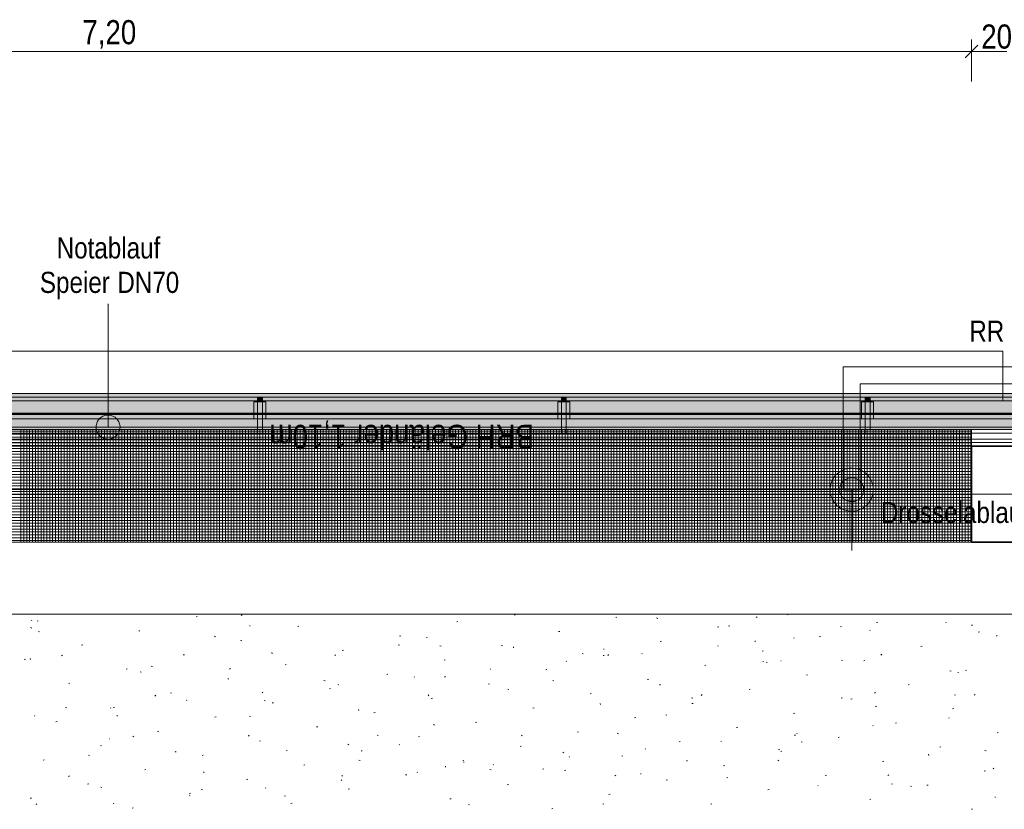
# Model space of a CAD drawing. Extents: x -740 to 300, y 62 to 1112.
# Tile 117 of 187: x -386 to -304, y 974 to 1040. Entities that reach past the tile are written whole.
import ezdxf
from ezdxf.lldxf.tags import DXFTag

# ---------------------------------------------------------------- set-up
doc = ezdxf.new("R2010")
doc.units = 0
doc.layers.get('0').update_dxf_attribs({"lineweight": 13})
for name, color, linetype, lineweight, true_color in [('30 -33 Aussenwände- 3 Aussenstützen', 7, 'Continuous', 50, 0x0000dd), ('30 -33 Aussenwände- 7 Fassade_ Elemente', 7, 'Continuous', 9, 0x00aacc), ('30 -34 Innenwände- 6 Elemente', 7, 'Continuous', 9, 0xff6633), ('30 -35 Decken- 1 Konstruktion-Träger- Stahlbeton', 7, 'Continuous', 13, 0x33aa00), ('30 -36 Dächer- 3 Dachbeläge', 7, 'Continuous', 15, 0x9999ff), ('30 -36 Dächer- 4 Dachbekleidungen', 7, 'Continuous', 9, 0xccccff), ('60- 61 allgemeine Ausstattung- 4 Terrassen', 9, 'Continuous', 9, 0x808080), ('70 -72 Beschriftung- 1 Beschriftung allgemein', 7, 'Continuous', 9, 0xff6633), ('70 -76 Bemaßung- 2 Allgemein', 9, 'Continuous', 5, 0x808080)]:
    doc.layers.add(name, color=color, linetype=linetype, lineweight=lineweight, true_color=true_color)
for name, color, linetype, lineweight in [('40 -41 Abwasser_Wasser_Gas- 1 Abwasser + sanitäre Anlagen', 7, 'Continuous', 9), ('40 -41 Abwasser_Wasser_Gas- 2 Wasser-1', 7, 'Continuous', 15), ('70 -71 Achsen- 1 Gebäudeachsen', 7, 'STRICHPUNKT2-A06CPVBCL0', 18)]:
    doc.layers.add(name, color=color, linetype=linetype, lineweight=lineweight)
doc.styles.get("Standard").update_dxf_attribs({"font": 'ARIALN.TTF'})
tags = doc.linetypes.add('grob-A06CPVB9L0', pattern=[14, 3, -8, 3]).pattern_tags.tags
tags[8:9] = [DXFTag(74, 4), DXFTag(75, 0), DXFTag(340, '0'), DXFTag(46, 0.0), DXFTag(50, 0.0), DXFTag(44, 0.0), DXFTag(45, 0.0)]
tags[6:7] = [DXFTag(74, 4), DXFTag(75, 0), DXFTag(340, '0'), DXFTag(46, 0.0), DXFTag(50, 0.0), DXFTag(44, 0.0), DXFTag(45, 0.0)]
tags[4:5] = [DXFTag(74, 4), DXFTag(75, 0), DXFTag(340, '0'), DXFTag(46, 0.0), DXFTag(50, 0.0), DXFTag(44, 0.0), DXFTag(45, 0.0)]
tags = doc.linetypes.add('STRICHPUNKT2-A06CPVBCL0', pattern=[12.7, 6.35, -3.175, 0, -3.175]).pattern_tags.tags
tags[10:11] = [DXFTag(74, 4), DXFTag(75, 0), DXFTag(340, '0'), DXFTag(46, 0.0), DXFTag(50, 0.0), DXFTag(44, 0.0), DXFTag(45, 0.0)]
tags[8:9] = [DXFTag(74, 4), DXFTag(75, 0), DXFTag(340, '0'), DXFTag(46, 0.0), DXFTag(50, 0.0), DXFTag(44, 0.0), DXFTag(45, 0.0)]
tags[6:7] = [DXFTag(74, 4), DXFTag(75, 0), DXFTag(340, '0'), DXFTag(46, 0.0), DXFTag(50, 0.0), DXFTag(44, 0.0), DXFTag(45, 0.0)]
tags[4:5] = [DXFTag(74, 4), DXFTag(75, 0), DXFTag(340, '0'), DXFTag(46, 0.0), DXFTag(50, 0.0), DXFTag(44, 0.0), DXFTag(45, 0.0)]

# ---------------------------------------------------------------- blocks, each defined once
blk = doc.blocks.new('Referenz-A06CPVBEL0')
at = {"layer": '30 -33 Aussenwände- 3 Aussenstützen', "color": 0, "linetype": 'Continuous', "lineweight": 35, "ltscale": 0.35}
for p, q in [((-298.356, 1003.912), (-306.356, 1003.912)), ((-306.356, 1003.912), (-306.356, 995.912)), ((-306.356, 995.912), (-298.356, 995.912))]:
    blk.add_line(p, q, dxfattribs=at)
at = {"layer": '30 -33 Aussenwände- 7 Fassade_ Elemente', "color": 0, "linetype": 'Continuous', "ltscale": 0.13}
for p, q in [((-452.956, 1011.852), (-303.756, 1011.852)), ((-452.956, 1011.852), (-303.756, 1011.852)), ((-303.756, 1011.852), (-303.756, 1007.712)), ((-303.756, 1011.852), (-303.756, 1008.312)), ((-303.756, 1008.312), (-452.956, 1008.312)), ((-682.362, 1007.712), (76.349, 1007.712)), ((-303.756, 1007.712), (-452.956, 1007.712))]:
    blk.add_line(p, q, dxfattribs=at)
at = {"layer": '30 -34 Innenwände- 6 Elemente', "color": 0, "linetype": 'Continuous', "ltscale": 0.13}
for p, q in [((76.349, 1007.712), (-682.362, 1007.712)), ((-682.362, 1005.512), (76.349, 1005.512)), ((76.349, 1004.512), (-682.362, 1004.512)), ((-682.362, 1003.912), (76.349, 1003.912))]:
    blk.add_line(p, q, dxfattribs=at)
at = {"layer": '30 -35 Decken- 1 Konstruktion-Träger- Stahlbeton', "color": 0, "linetype": 'grob-A06CPVB9L0', "lineweight": -2, "ltscale": 0.13}
for p, q in [((-450.356, 1003.912), (-306.356, 1003.912)), ((-450.356, 1000.312), (-306.356, 1000.312))]:
    blk.add_line(p, q, dxfattribs=at)
at = {"layer": '30 -35 Decken- 1 Konstruktion-Träger- Stahlbeton', "color": 0, "lineweight": 35}
blk.add_line((-306.356, 1003.912), (-306.356, 1000.312), dxfattribs=at)
at = {"layer": '30 -36 Dächer- 3 Dachbeläge', "color": 0, "linetype": 'Continuous', "ltscale": 0.15}
for p, q in [((76.349, 1008.312), (-682.362, 1008.312)), ((-682.362, 1005.312), (76.349, 1005.312))]:
    blk.add_line(p, q, dxfattribs=at)
at = {"layer": '30 -36 Dächer- 3 Dachbeläge', "color": 0, "lineweight": 9}
for p, q in [((-365.89, 1007.612), (-365.89, 1008.012)), ((-365.49, 1007.612), (-365.89, 1007.612)), ((-365.49, 1008.012), (-365.49, 1007.612)), ((-340.556, 1007.612), (-340.556, 1008.012)), ((-340.156, 1007.612), (-340.556, 1007.612)), ((-340.156, 1008.012), (-340.156, 1007.612)), ((-315.223, 1007.612), (-315.223, 1008.012)), ((-314.823, 1007.612), (-315.223, 1007.612)), ((-314.823, 1008.012), (-314.823, 1007.612))]:
    blk.add_line(p, q, dxfattribs=at)
at = {"layer": '30 -36 Dächer- 3 Dachbeläge', "color": 0, "lineweight": 0}
for points in [[(76.349, 1005.796), (-682.362, 1007.285), (-682.362, 1008.312)], [(76.349, 1005.796), (-682.362, 1008.312), (76.349, 1008.312)], [(-682.362, 1007.285), (76.349, 1005.796), (76.349, 1005.312)], [(-682.362, 1007.285), (76.349, 1005.312), (-682.362, 1005.312)], [(-365.89, 1007.612), (-365.49, 1007.612), (-365.89, 1008.012)], [(-365.89, 1008.012), (-365.49, 1007.612), (-365.49, 1008.012)], [(-340.556, 1007.612), (-340.156, 1007.612), (-340.556, 1008.012)], [(-340.556, 1008.012), (-340.156, 1007.612), (-340.156, 1008.012)], [(-315.223, 1007.612), (-314.823, 1007.612), (-315.223, 1008.012)], [(-315.223, 1008.012), (-314.823, 1007.612), (-314.823, 1008.012)]]:
    blk.add_solid(points, dxfattribs=at)
at = {"layer": '30 -36 Dächer- 4 Dachbekleidungen', "color": 0, "linetype": 'Continuous', "ltscale": 0.13}
for p, q in [((76.349, 1008.012), (-682.362, 1008.012)), ((-366.19, 1006.212), (-366.19, 1007.612)), ((-366.19, 1007.612), (-365.89, 1007.612)), ((-365.49, 1007.612), (-365.89, 1007.612)), ((-365.89, 1007.612), (-365.89, 1006.212)), ((-365.49, 1006.212), (-365.49, 1007.612)), ((-365.19, 1007.612), (-365.49, 1007.612)), ((-365.19, 1006.212), (-365.19, 1007.612)), ((-340.856, 1006.212), (-340.856, 1007.612)), ((-340.856, 1007.612), (-340.556, 1007.612)), ((-340.156, 1007.612), (-340.556, 1007.612)), ((-340.556, 1007.612), (-340.556, 1006.212)), ((-340.156, 1006.212), (-340.156, 1007.612)), ((-339.856, 1007.612), (-340.156, 1007.612)), ((-339.856, 1006.212), (-339.856, 1007.612)), ((-315.523, 1006.212), (-315.523, 1007.612)), ((-315.523, 1007.612), (-315.223, 1007.612)), ((-314.823, 1007.612), (-315.223, 1007.612)), ((-315.223, 1007.612), (-315.223, 1006.212)), ((-314.823, 1006.212), (-314.823, 1007.612)), ((-314.523, 1007.612), (-314.823, 1007.612)), ((-314.523, 1006.212), (-314.523, 1007.612)), ((-682.362, 1006.212), (76.349, 1006.212)), ((-365.89, 1005.012), (-365.89, 1006.212)), ((-365.49, 1006.212), (-365.49, 1005.012)), ((-340.556, 1005.012), (-340.556, 1006.212)), ((-340.156, 1006.212), (-340.156, 1005.012)), ((-315.223, 1005.012), (-315.223, 1006.212)), ((-314.823, 1006.212), (-314.823, 1005.012)), ((76.349, 1005.012), (-682.362, 1005.012)), ((-365.49, 1005.012), (-365.89, 1005.012)), ((-340.156, 1005.012), (-340.556, 1005.012)), ((-314.823, 1005.012), (-315.223, 1005.012)), ((-682.362, 1004.212), (76.349, 1004.212))]:
    blk.add_line(p, q, dxfattribs=at)
at = {"layer": '40 -41 Abwasser_Wasser_Gas- 1 Abwasser + sanitäre Anlagen', "color": 0, "linetype": 'grob-A06CPVB9L0', "ltscale": 0.13}
for p, q in [((-317.056, 1000.287), (-317.056, 1010.532)), ((-317.056, 1010.532), (-302.356, 1010.532)), ((-302.356, 1009.132), (-315.656, 1009.132)), ((-315.656, 1009.132), (-315.656, 1000.287)), ((-317.056, 1001.002), (-317.056, 1006.355)), ((-315.656, 1001.002), (-315.656, 1006.355)), ((-315.656, 1000.287), (-317.056, 1000.287)), ((-316.356, 995.199), (-316.356, 1000.287))]:
    blk.add_line(p, q, dxfattribs=at)
at = {"layer": '40 -41 Abwasser_Wasser_Gas- 1 Abwasser + sanitäre Anlagen', "color": 0, "linetype": 'Continuous', "lineweight": 5, "ltscale": 0.13}
for p, q in [((-316.356, 1000.287), (-316.372, 1000.227)), ((-316.372, 1000.227), (-316.34, 1000.227)), ((-316.34, 1000.227), (-316.356, 1000.287))]:
    blk.add_line(p, q, dxfattribs=at)
at = {"layer": '40 -41 Abwasser_Wasser_Gas- 1 Abwasser + sanitäre Anlagen', "color": 0, "lineweight": 0}
for points in [[(-316.356, 1000.287), (-316.372, 1000.227), (-316.356, 1000.227)], [(-316.356, 1000.287), (-316.356, 1000.227), (-316.34, 1000.227)]]:
    blk.add_solid(points, dxfattribs=at)
at = {"layer": '40 -41 Abwasser_Wasser_Gas- 2 Wasser-1', "color": 0, "linetype": 'Continuous', "ltscale": 0.15}
for p, q in [((-378.799, 1006.409), (-378.709, 1006.448)), ((-378.709, 1006.448), (-378.615, 1006.478)), ((-378.615, 1006.478), (-378.519, 1006.499)), ((-378.519, 1006.499), (-378.422, 1006.51)), ((-378.422, 1006.51), (-378.324, 1006.512)), ((-378.324, 1006.512), (-378.226, 1006.504)), ((-378.226, 1006.504), (-378.129, 1006.486)), ((-378.129, 1006.486), (-378.035, 1006.459)), ((-378.035, 1006.459), (-377.944, 1006.423)), ((-379.356, 1005.545), (-379.348, 1005.643)), ((-379.348, 1005.643), (-379.33, 1005.739)), ((-379.33, 1005.739), (-379.303, 1005.834)), ((-379.303, 1005.834), (-379.267, 1005.925)), ((-379.267, 1005.925), (-379.222, 1006.012)), ((-379.222, 1006.012), (-379.169, 1006.095)), ((-379.169, 1006.095), (-379.108, 1006.171)), ((-379.108, 1006.171), (-379.04, 1006.242)), ((-379.04, 1006.242), (-378.965, 1006.305)), ((-378.965, 1006.305), (-378.884, 1006.361)), ((-378.884, 1006.361), (-378.799, 1006.409)), ((-377.944, 1006.423), (-377.856, 1006.378)), ((-377.856, 1006.378), (-377.774, 1006.325)), ((-377.774, 1006.325), (-377.697, 1006.264)), ((-377.697, 1006.264), (-377.626, 1006.196)), ((-377.626, 1006.196), (-377.563, 1006.121)), ((-377.563, 1006.121), (-377.507, 1006.04)), ((-377.507, 1006.04), (-377.459, 1005.954)), ((-377.459, 1005.954), (-377.42, 1005.864)), ((-377.42, 1005.864), (-377.39, 1005.771)), ((-377.39, 1005.771), (-377.37, 1005.675)), ((-377.37, 1005.675), (-377.358, 1005.577)), ((-379.354, 1005.447), (-379.356, 1005.545)), ((-379.343, 1005.349), (-379.354, 1005.447)), ((-379.322, 1005.253), (-379.343, 1005.349)), ((-379.292, 1005.16), (-379.322, 1005.253)), ((-379.253, 1005.07), (-379.292, 1005.16)), ((-379.206, 1004.984), (-379.253, 1005.07)), ((-379.15, 1004.903), (-379.206, 1004.984)), ((-379.086, 1004.828), (-379.15, 1004.903)), ((-379.016, 1004.76), (-379.086, 1004.828)), ((-377.604, 1004.853), (-377.673, 1004.782)), ((-377.543, 1004.93), (-377.604, 1004.853)), ((-377.49, 1005.012), (-377.543, 1004.93)), ((-377.445, 1005.099), (-377.49, 1005.012)), ((-377.409, 1005.191), (-377.445, 1005.099)), ((-377.382, 1005.285), (-377.409, 1005.191)), ((-377.365, 1005.382), (-377.382, 1005.285)), ((-377.357, 1005.479), (-377.365, 1005.382)), ((-377.358, 1005.577), (-377.357, 1005.479)), ((-378.939, 1004.699), (-379.016, 1004.76)), ((-378.856, 1004.646), (-378.939, 1004.699)), ((-378.769, 1004.601), (-378.856, 1004.646)), ((-378.678, 1004.565), (-378.769, 1004.601)), ((-378.583, 1004.538), (-378.678, 1004.565)), ((-378.487, 1004.521), (-378.583, 1004.538)), ((-378.389, 1004.513), (-378.487, 1004.521)), ((-378.291, 1004.514), (-378.389, 1004.513)), ((-378.193, 1004.525), (-378.291, 1004.514)), ((-378.097, 1004.546), (-378.193, 1004.525)), ((-378.004, 1004.576), (-378.097, 1004.546)), ((-377.914, 1004.615), (-378.004, 1004.576)), ((-377.828, 1004.663), (-377.914, 1004.615)), ((-377.748, 1004.719), (-377.828, 1004.663)), ((-377.673, 1004.782), (-377.748, 1004.719)), ((-317.543, 1001.641), (-317.67, 1001.518)), ((-317.405, 1001.751), (-317.543, 1001.641)), ((-317.256, 1001.846), (-317.405, 1001.751)), ((-317.099, 1001.927), (-317.256, 1001.846)), ((-316.935, 1001.992), (-317.099, 1001.927)), ((-316.765, 1002.04), (-316.935, 1001.992)), ((-316.591, 1002.072), (-316.765, 1002.04)), ((-316.415, 1002.087), (-316.591, 1002.072)), ((-316.239, 1002.084), (-316.415, 1002.087)), ((-316.063, 1002.063), (-316.239, 1002.084)), ((-315.89, 1002.026), (-316.063, 1002.063)), ((-315.722, 1001.972), (-315.89, 1002.026)), ((-315.56, 1001.902), (-315.722, 1001.972)), ((-315.406, 1001.816), (-315.56, 1001.902)), ((-315.261, 1001.716), (-315.406, 1001.816)), ((-315.126, 1001.601), (-315.261, 1001.716)), ((-315.003, 1001.474), (-315.126, 1001.601)), ((-318.095, 1000.753), (-318.132, 1000.581)), ((-318.041, 1000.922), (-318.095, 1000.753)), ((-317.971, 1001.084), (-318.041, 1000.922)), ((-317.885, 1001.238), (-317.971, 1001.084)), ((-317.784, 1001.383), (-317.885, 1001.238)), ((-317.67, 1001.518), (-317.784, 1001.383)), ((-317.253, 1000.73), (-317.292, 1000.64)), ((-317.206, 1000.816), (-317.253, 1000.73)), ((-317.15, 1000.896), (-317.206, 1000.816)), ((-317.086, 1000.971), (-317.15, 1000.896)), ((-317.016, 1001.039), (-317.086, 1000.971)), ((-316.939, 1001.1), (-317.016, 1001.039)), ((-316.856, 1001.154), (-316.939, 1001.1)), ((-316.769, 1001.198), (-316.856, 1001.154)), ((-316.678, 1001.234), (-316.769, 1001.198)), ((-316.583, 1001.261), (-316.678, 1001.234)), ((-316.487, 1001.279), (-316.583, 1001.261)), ((-316.389, 1001.287), (-316.487, 1001.279)), ((-316.291, 1001.285), (-316.389, 1001.287)), ((-316.193, 1001.274), (-316.291, 1001.285)), ((-316.097, 1001.253), (-316.193, 1001.274)), ((-316.004, 1001.223), (-316.097, 1001.253)), ((-315.914, 1001.184), (-316.004, 1001.223)), ((-315.828, 1001.137), (-315.914, 1001.184)), ((-315.748, 1001.081), (-315.828, 1001.137)), ((-315.673, 1001.017), (-315.748, 1001.081)), ((-315.604, 1000.947), (-315.673, 1001.017)), ((-315.543, 1000.87), (-315.604, 1000.947)), ((-315.49, 1000.787), (-315.543, 1000.87)), ((-315.445, 1000.7), (-315.49, 1000.787)), ((-315.409, 1000.609), (-315.445, 1000.7)), ((-314.893, 1001.336), (-315.003, 1001.474)), ((-314.797, 1001.187), (-314.893, 1001.336)), ((-314.717, 1001.03), (-314.797, 1001.187)), ((-314.652, 1000.866), (-314.717, 1001.03)), ((-314.603, 1000.696), (-314.652, 1000.866)), ((-318.152, 1000.405), (-318.155, 1000.229)), ((-318.155, 1000.229), (-318.141, 1000.053)), ((-318.132, 1000.581), (-318.152, 1000.405)), ((-318.141, 1000.053), (-318.109, 999.879)), ((-318.109, 999.879), (-318.061, 999.709)), ((-317.354, 1000.353), (-317.356, 1000.255)), ((-317.356, 1000.255), (-317.348, 1000.157)), ((-317.343, 1000.45), (-317.354, 1000.353)), ((-317.348, 1000.157), (-317.33, 1000.06)), ((-317.322, 1000.546), (-317.343, 1000.45)), ((-317.33, 1000.06), (-317.303, 999.966)), ((-317.292, 1000.64), (-317.322, 1000.546)), ((-317.303, 999.966), (-317.267, 999.875)), ((-316.356, 1000.287), (-316.356, 996.448)), ((-315.459, 999.845), (-315.42, 999.935)), ((-315.42, 999.935), (-315.39, 1000.029)), ((-315.382, 1000.515), (-315.409, 1000.609)), ((-315.39, 1000.029), (-315.37, 1000.125)), ((-315.365, 1000.418), (-315.382, 1000.515)), ((-315.37, 1000.125), (-315.358, 1000.222)), ((-315.357, 1000.32), (-315.365, 1000.418)), ((-315.358, 1000.222), (-315.357, 1000.32)), ((-314.618, 999.822), (-314.58, 999.994)), ((-314.572, 1000.522), (-314.603, 1000.696)), ((-314.58, 999.994), (-314.56, 1000.17)), ((-314.557, 1000.346), (-314.572, 1000.522)), ((-314.56, 1000.17), (-314.557, 1000.346)), ((-318.061, 999.709), (-317.996, 999.545)), ((-317.996, 999.545), (-317.915, 999.387)), ((-317.915, 999.387), (-317.819, 999.239)), ((-317.819, 999.239), (-317.71, 999.101)), ((-317.71, 999.101), (-317.587, 998.974)), ((-317.267, 999.875), (-317.222, 999.787)), ((-317.222, 999.787), (-317.169, 999.705)), ((-317.169, 999.705), (-317.108, 999.628)), ((-317.108, 999.628), (-317.04, 999.558)), ((-317.04, 999.558), (-316.965, 999.494)), ((-316.965, 999.494), (-316.884, 999.438)), ((-316.884, 999.438), (-316.799, 999.391)), ((-316.799, 999.391), (-316.709, 999.352)), ((-316.709, 999.352), (-316.615, 999.322)), ((-316.615, 999.322), (-316.519, 999.301)), ((-316.519, 999.301), (-316.422, 999.29)), ((-316.422, 999.29), (-316.324, 999.288)), ((-316.324, 999.288), (-316.226, 999.296)), ((-316.226, 999.296), (-316.129, 999.314)), ((-316.129, 999.314), (-316.035, 999.341)), ((-316.035, 999.341), (-315.944, 999.377)), ((-315.944, 999.377), (-315.856, 999.421)), ((-315.856, 999.421), (-315.774, 999.475)), ((-315.774, 999.475), (-315.697, 999.536)), ((-315.697, 999.536), (-315.626, 999.604)), ((-315.626, 999.604), (-315.563, 999.679)), ((-315.563, 999.679), (-315.507, 999.759)), ((-315.507, 999.759), (-315.459, 999.845)), ((-315.169, 998.934), (-315.043, 999.057)), ((-315.043, 999.057), (-314.928, 999.192)), ((-314.928, 999.192), (-314.828, 999.337)), ((-314.828, 999.337), (-314.742, 999.491)), ((-314.742, 999.491), (-314.672, 999.653)), ((-314.672, 999.653), (-314.618, 999.822)), ((-317.587, 998.974), (-317.452, 998.859)), ((-317.452, 998.859), (-317.307, 998.759)), ((-317.307, 998.759), (-317.152, 998.673)), ((-317.152, 998.673), (-316.99, 998.603)), ((-316.99, 998.603), (-316.822, 998.549)), ((-316.822, 998.549), (-316.65, 998.512)), ((-316.65, 998.512), (-316.474, 998.491)), ((-316.474, 998.491), (-316.297, 998.488)), ((-316.297, 998.488), (-316.121, 998.503)), ((-316.121, 998.503), (-315.948, 998.535)), ((-315.948, 998.535), (-315.778, 998.583)), ((-315.778, 998.583), (-315.613, 998.648)), ((-315.613, 998.648), (-315.456, 998.729)), ((-315.456, 998.729), (-315.308, 998.824)), ((-315.308, 998.824), (-315.169, 998.934))]:
    blk.add_line(p, q, dxfattribs=at)
at = {"layer": '40 -41 Abwasser_Wasser_Gas- 2 Wasser-1', "color": 0, "linetype": 'Continuous', "lineweight": 9, "ltscale": 0.13}
for p, q in [((-682.362, 995.912), (76.349, 995.912)), ((76.349, 989.912), (-682.362, 989.912))]:
    blk.add_line(p, q, dxfattribs=at)
at = {"layer": '60- 61 allgemeine Ausstattung- 4 Terrassen', "color": 0, "linetype": 'grob-A06CPVB9L0', "lineweight": 50, "ltscale": 0.5}
blk.add_line((-682.362, 1006.612), (8.344, 1006.612), dxfattribs=at)
at = {"layer": '60- 61 allgemeine Ausstattung- 4 Terrassen', "color": 0}
for p, q in [((-450.356, 1005.312), (-306.356, 1005.312)), ((-450.356, 1005.162), (-306.356, 1005.162)), ((-450.356, 1004.922), (-306.356, 1004.922)), ((-385.616, 995.912), (-385.616, 1005.312)), ((-385.376, 995.912), (-385.376, 1005.312)), ((-385.136, 995.912), (-385.136, 1005.312)), ((-384.896, 995.912), (-384.896, 1005.312)), ((-384.656, 995.912), (-384.656, 1005.312)), ((-384.416, 995.912), (-384.416, 1005.312)), ((-384.176, 995.912), (-384.176, 1005.312)), ((-383.936, 995.912), (-383.936, 1005.312)), ((-383.696, 995.912), (-383.696, 1005.312)), ((-383.456, 995.912), (-383.456, 1005.312)), ((-383.216, 995.912), (-383.216, 1005.312)), ((-382.976, 995.912), (-382.976, 1005.312)), ((-382.736, 995.912), (-382.736, 1005.312)), ((-382.496, 995.912), (-382.496, 1005.312)), ((-382.256, 995.912), (-382.256, 1005.312)), ((-382.016, 995.912), (-382.016, 1005.312)), ((-381.776, 995.912), (-381.776, 1005.312)), ((-381.536, 995.912), (-381.536, 1005.312)), ((-381.296, 995.912), (-381.296, 1005.312)), ((-381.056, 995.912), (-381.056, 1005.312)), ((-380.816, 995.912), (-380.816, 1005.312)), ((-380.576, 995.912), (-380.576, 1005.312)), ((-380.336, 995.912), (-380.336, 1005.312)), ((-380.096, 995.912), (-380.096, 1005.312)), ((-379.856, 995.912), (-379.856, 1005.312)), ((-379.616, 995.912), (-379.616, 1005.312)), ((-379.376, 995.912), (-379.376, 1005.312)), ((-379.136, 995.912), (-379.136, 1005.312)), ((-378.896, 995.912), (-378.896, 1005.312)), ((-378.656, 995.912), (-378.656, 1005.312)), ((-378.416, 995.912), (-378.416, 1005.312)), ((-378.176, 995.912), (-378.176, 1005.312)), ((-377.936, 995.912), (-377.936, 1005.312)), ((-377.696, 995.912), (-377.696, 1005.312)), ((-377.456, 995.912), (-377.456, 1005.312)), ((-377.216, 995.912), (-377.216, 1005.312)), ((-376.976, 995.912), (-376.976, 1005.312)), ((-376.736, 995.912), (-376.736, 1005.312)), ((-376.496, 995.912), (-376.496, 1005.312)), ((-376.256, 995.912), (-376.256, 1005.312)), ((-376.016, 995.912), (-376.016, 1005.312)), ((-375.776, 995.912), (-375.776, 1005.312)), ((-375.536, 995.912), (-375.536, 1005.312)), ((-375.296, 995.912), (-375.296, 1005.312)), ((-375.056, 995.912), (-375.056, 1005.312)), ((-374.816, 995.912), (-374.816, 1005.312)), ((-374.576, 995.912), (-374.576, 1005.312)), ((-374.336, 995.912), (-374.336, 1005.312)), ((-374.096, 995.912), (-374.096, 1005.312)), ((-373.856, 995.912), (-373.856, 1005.312)), ((-373.616, 995.912), (-373.616, 1005.312)), ((-373.376, 995.912), (-373.376, 1005.312)), ((-373.136, 995.912), (-373.136, 1005.312)), ((-372.896, 995.912), (-372.896, 1005.312)), ((-372.656, 995.912), (-372.656, 1005.312)), ((-372.416, 995.912), (-372.416, 1005.312)), ((-372.176, 995.912), (-372.176, 1005.312)), ((-371.936, 995.912), (-371.936, 1005.312)), ((-371.696, 995.912), (-371.696, 1005.312)), ((-371.456, 995.912), (-371.456, 1005.312)), ((-371.216, 995.912), (-371.216, 1005.312)), ((-370.976, 995.912), (-370.976, 1005.312)), ((-370.736, 995.912), (-370.736, 1005.312)), ((-370.496, 995.912), (-370.496, 1005.312)), ((-370.256, 995.912), (-370.256, 1005.312)), ((-370.016, 995.912), (-370.016, 1005.312)), ((-369.776, 995.912), (-369.776, 1005.312)), ((-369.536, 995.912), (-369.536, 1005.312)), ((-369.296, 995.912), (-369.296, 1005.312)), ((-369.056, 995.912), (-369.056, 1005.312)), ((-368.816, 995.912), (-368.816, 1005.312)), ((-368.576, 995.912), (-368.576, 1005.312)), ((-368.336, 995.912), (-368.336, 1005.312)), ((-368.096, 995.912), (-368.096, 1005.312)), ((-367.856, 995.912), (-367.856, 1005.312)), ((-367.616, 995.912), (-367.616, 1005.312)), ((-367.376, 995.912), (-367.376, 1005.312)), ((-367.136, 995.912), (-367.136, 1005.312)), ((-366.896, 995.912), (-366.896, 1005.312)), ((-366.656, 995.912), (-366.656, 1005.312)), ((-366.416, 995.912), (-366.416, 1005.312)), ((-366.176, 995.912), (-366.176, 1005.312)), ((-365.936, 995.912), (-365.936, 1005.312)), ((-365.696, 995.912), (-365.696, 1005.312)), ((-365.456, 995.912), (-365.456, 1005.312)), ((-365.216, 995.912), (-365.216, 1005.312)), ((-364.976, 995.912), (-364.976, 1005.312)), ((-364.736, 995.912), (-364.736, 1005.312)), ((-364.496, 995.912), (-364.496, 1005.312)), ((-364.256, 995.912), (-364.256, 1005.312)), ((-364.016, 995.912), (-364.016, 1005.312)), ((-363.776, 995.912), (-363.776, 1005.312)), ((-363.536, 995.912), (-363.536, 1005.312)), ((-363.296, 995.912), (-363.296, 1005.312)), ((-363.056, 995.912), (-363.056, 1005.312)), ((-362.816, 995.912), (-362.816, 1005.312)), ((-362.576, 995.912), (-362.576, 1005.312)), ((-362.336, 995.912), (-362.336, 1005.312)), ((-362.096, 995.912), (-362.096, 1005.312)), ((-361.856, 995.912), (-361.856, 1005.312)), ((-361.616, 995.912), (-361.616, 1005.312)), ((-361.376, 995.912), (-361.376, 1005.312)), ((-361.136, 995.912), (-361.136, 1005.312)), ((-360.896, 995.912), (-360.896, 1005.312)), ((-360.656, 995.912), (-360.656, 1005.312)), ((-360.416, 995.912), (-360.416, 1005.312)), ((-360.176, 995.912), (-360.176, 1005.312)), ((-359.936, 995.912), (-359.936, 1005.312)), ((-359.696, 995.912), (-359.696, 1005.312)), ((-359.456, 995.912), (-359.456, 1005.312)), ((-359.216, 995.912), (-359.216, 1005.312)), ((-358.976, 995.912), (-358.976, 1005.312)), ((-358.736, 995.912), (-358.736, 1005.312)), ((-358.496, 995.912), (-358.496, 1005.312)), ((-358.256, 995.912), (-358.256, 1005.312)), ((-358.016, 995.912), (-358.016, 1005.312)), ((-357.776, 995.912), (-357.776, 1005.312)), ((-357.536, 995.912), (-357.536, 1005.312)), ((-357.296, 995.912), (-357.296, 1005.312)), ((-357.056, 995.912), (-357.056, 1005.312)), ((-356.816, 995.912), (-356.816, 1005.312)), ((-356.576, 995.912), (-356.576, 1005.312)), ((-356.336, 995.912), (-356.336, 1005.312)), ((-356.096, 995.912), (-356.096, 1005.312)), ((-355.856, 995.912), (-355.856, 1005.312)), ((-355.616, 995.912), (-355.616, 1005.312)), ((-355.376, 995.912), (-355.376, 1005.312)), ((-355.136, 995.912), (-355.136, 1005.312)), ((-354.896, 995.912), (-354.896, 1005.312)), ((-354.656, 995.912), (-354.656, 1005.312)), ((-354.416, 995.912), (-354.416, 1005.312)), ((-354.176, 995.912), (-354.176, 1005.312)), ((-353.936, 995.912), (-353.936, 1005.312)), ((-353.696, 995.912), (-353.696, 1005.312)), ((-353.456, 995.912), (-353.456, 1005.312)), ((-353.216, 995.912), (-353.216, 1005.312)), ((-352.976, 995.912), (-352.976, 1005.312)), ((-352.736, 995.912), (-352.736, 1005.312)), ((-352.496, 995.912), (-352.496, 1005.312)), ((-352.256, 995.912), (-352.256, 1005.312)), ((-352.016, 995.912), (-352.016, 1005.312)), ((-351.776, 995.912), (-351.776, 1005.312)), ((-351.536, 995.912), (-351.536, 1005.312)), ((-351.296, 995.912), (-351.296, 1005.312)), ((-351.056, 995.912), (-351.056, 1005.312)), ((-350.816, 995.912), (-350.816, 1005.312)), ((-350.576, 995.912), (-350.576, 1005.312)), ((-350.336, 995.912), (-350.336, 1005.312)), ((-350.096, 995.912), (-350.096, 1005.312)), ((-349.856, 995.912), (-349.856, 1005.312)), ((-349.616, 995.912), (-349.616, 1005.312)), ((-349.376, 995.912), (-349.376, 1005.312)), ((-349.136, 995.912), (-349.136, 1005.312)), ((-348.896, 995.912), (-348.896, 1005.312)), ((-348.656, 995.912), (-348.656, 1005.312)), ((-348.416, 995.912), (-348.416, 1005.312)), ((-348.176, 995.912), (-348.176, 1005.312)), ((-347.936, 995.912), (-347.936, 1005.312)), ((-347.696, 995.912), (-347.696, 1005.312)), ((-347.456, 995.912), (-347.456, 1005.312)), ((-347.216, 995.912), (-347.216, 1005.312)), ((-346.976, 995.912), (-346.976, 1005.312)), ((-346.736, 995.912), (-346.736, 1005.312)), ((-346.496, 995.912), (-346.496, 1005.312)), ((-346.256, 995.912), (-346.256, 1005.312)), ((-346.016, 995.912), (-346.016, 1005.312)), ((-345.776, 995.912), (-345.776, 1005.312)), ((-345.536, 995.912), (-345.536, 1005.312)), ((-345.296, 995.912), (-345.296, 1005.312)), ((-345.056, 995.912), (-345.056, 1005.312)), ((-344.816, 995.912), (-344.816, 1005.312)), ((-344.576, 995.912), (-344.576, 1005.312)), ((-344.336, 995.912), (-344.336, 1005.312)), ((-344.096, 995.912), (-344.096, 1005.312)), ((-343.856, 995.912), (-343.856, 1005.312)), ((-343.616, 995.912), (-343.616, 1005.312)), ((-343.376, 995.912), (-343.376, 1005.312)), ((-343.136, 995.912), (-343.136, 1005.312)), ((-342.896, 995.912), (-342.896, 1005.312)), ((-342.656, 995.912), (-342.656, 1005.312)), ((-342.416, 995.912), (-342.416, 1005.312)), ((-342.176, 995.912), (-342.176, 1005.312)), ((-341.936, 995.912), (-341.936, 1005.312)), ((-341.696, 995.912), (-341.696, 1005.312)), ((-341.456, 995.912), (-341.456, 1005.312)), ((-341.216, 995.912), (-341.216, 1005.312)), ((-340.976, 995.912), (-340.976, 1005.312)), ((-340.736, 995.912), (-340.736, 1005.312)), ((-340.496, 995.912), (-340.496, 1005.312)), ((-340.256, 995.912), (-340.256, 1005.312)), ((-340.016, 995.912), (-340.016, 1005.312)), ((-339.776, 995.912), (-339.776, 1005.312)), ((-339.536, 995.912), (-339.536, 1005.312)), ((-339.296, 995.912), (-339.296, 1005.312)), ((-339.056, 995.912), (-339.056, 1005.312)), ((-338.816, 995.912), (-338.816, 1005.312)), ((-338.576, 995.912), (-338.576, 1005.312)), ((-338.336, 995.912), (-338.336, 1005.312)), ((-338.096, 995.912), (-338.096, 1005.312)), ((-337.856, 995.912), (-337.856, 1005.312)), ((-337.616, 995.912), (-337.616, 1005.312)), ((-337.376, 995.912), (-337.376, 1005.312)), ((-337.136, 995.912), (-337.136, 1005.312)), ((-336.896, 995.912), (-336.896, 1005.312)), ((-336.656, 995.912), (-336.656, 1005.312)), ((-336.416, 995.912), (-336.416, 1005.312)), ((-336.176, 995.912), (-336.176, 1005.312)), ((-335.936, 995.912), (-335.936, 1005.312)), ((-335.696, 995.912), (-335.696, 1005.312)), ((-335.456, 995.912), (-335.456, 1005.312)), ((-335.216, 995.912), (-335.216, 1005.312)), ((-334.976, 995.912), (-334.976, 1005.312)), ((-334.736, 995.912), (-334.736, 1005.312)), ((-334.496, 995.912), (-334.496, 1005.312)), ((-334.256, 995.912), (-334.256, 1005.312)), ((-334.016, 995.912), (-334.016, 1005.312)), ((-333.776, 995.912), (-333.776, 1005.312)), ((-333.536, 995.912), (-333.536, 1005.312)), ((-333.296, 995.912), (-333.296, 1005.312)), ((-333.056, 995.912), (-333.056, 1005.312)), ((-332.816, 995.912), (-332.816, 1005.312)), ((-332.576, 995.912), (-332.576, 1005.312)), ((-332.336, 995.912), (-332.336, 1005.312)), ((-332.096, 995.912), (-332.096, 1005.312)), ((-331.856, 995.912), (-331.856, 1005.312)), ((-331.616, 995.912), (-331.616, 1005.312)), ((-331.376, 995.912), (-331.376, 1005.312)), ((-331.136, 995.912), (-331.136, 1005.312)), ((-330.896, 995.912), (-330.896, 1005.312)), ((-330.656, 995.912), (-330.656, 1005.312)), ((-330.416, 995.912), (-330.416, 1005.312)), ((-330.176, 995.912), (-330.176, 1005.312)), ((-329.936, 995.912), (-329.936, 1005.312)), ((-329.696, 995.912), (-329.696, 1005.312)), ((-329.456, 995.912), (-329.456, 1005.312)), ((-329.216, 995.912), (-329.216, 1005.312)), ((-328.976, 995.912), (-328.976, 1005.312)), ((-328.736, 995.912), (-328.736, 1005.312)), ((-328.496, 995.912), (-328.496, 1005.312)), ((-328.256, 995.912), (-328.256, 1005.312)), ((-328.016, 995.912), (-328.016, 1005.312)), ((-327.776, 995.912), (-327.776, 1005.312)), ((-327.536, 995.912), (-327.536, 1005.312)), ((-327.296, 995.912), (-327.296, 1005.312)), ((-327.056, 995.912), (-327.056, 1005.312)), ((-326.816, 995.912), (-326.816, 1005.312)), ((-326.576, 995.912), (-326.576, 1005.312)), ((-326.336, 995.912), (-326.336, 1005.312)), ((-326.096, 995.912), (-326.096, 1005.312)), ((-325.856, 995.912), (-325.856, 1005.312)), ((-325.616, 995.912), (-325.616, 1005.312)), ((-325.376, 995.912), (-325.376, 1005.312)), ((-325.136, 995.912), (-325.136, 1005.312)), ((-324.896, 995.912), (-324.896, 1005.312)), ((-324.656, 995.912), (-324.656, 1005.312)), ((-324.416, 995.912), (-324.416, 1005.312)), ((-324.176, 995.912), (-324.176, 1005.312)), ((-323.936, 995.912), (-323.936, 1005.312)), ((-323.696, 995.912), (-323.696, 1005.312)), ((-323.456, 995.912), (-323.456, 1005.312)), ((-323.216, 995.912), (-323.216, 1005.312)), ((-322.976, 995.912), (-322.976, 1005.312)), ((-322.736, 995.912), (-322.736, 1005.312)), ((-322.496, 995.912), (-322.496, 1005.312)), ((-322.256, 995.912), (-322.256, 1005.312)), ((-322.016, 995.912), (-322.016, 1005.312)), ((-321.776, 995.912), (-321.776, 1005.312)), ((-321.536, 995.912), (-321.536, 1005.312)), ((-321.296, 995.912), (-321.296, 1005.312)), ((-321.056, 995.912), (-321.056, 1005.312)), ((-320.816, 995.912), (-320.816, 1005.312)), ((-320.576, 995.912), (-320.576, 1005.312)), ((-320.336, 995.912), (-320.336, 1005.312)), ((-320.096, 995.912), (-320.096, 1005.312)), ((-319.856, 995.912), (-319.856, 1005.312)), ((-319.616, 995.912), (-319.616, 1005.312)), ((-319.376, 995.912), (-319.376, 1005.312)), ((-319.136, 995.912), (-319.136, 1005.312)), ((-318.896, 995.912), (-318.896, 1005.312)), ((-318.656, 995.912), (-318.656, 1005.312)), ((-318.416, 995.912), (-318.416, 1005.312)), ((-318.176, 995.912), (-318.176, 1005.312)), ((-317.936, 995.912), (-317.936, 1005.312)), ((-317.696, 995.912), (-317.696, 1005.312)), ((-317.456, 995.912), (-317.456, 1005.312)), ((-317.216, 995.912), (-317.216, 1005.312)), ((-316.976, 995.912), (-316.976, 1005.312)), ((-316.736, 995.912), (-316.736, 1005.312)), ((-316.496, 995.912), (-316.496, 1005.312)), ((-316.256, 995.912), (-316.256, 1005.312)), ((-316.016, 995.912), (-316.016, 1005.312)), ((-315.776, 995.912), (-315.776, 1005.312)), ((-315.536, 995.912), (-315.536, 1005.312)), ((-315.296, 995.912), (-315.296, 1005.312)), ((-315.056, 995.912), (-315.056, 1005.312)), ((-314.816, 995.912), (-314.816, 1005.312)), ((-314.576, 995.912), (-314.576, 1005.312)), ((-314.336, 995.912), (-314.336, 1005.312)), ((-314.096, 995.912), (-314.096, 1005.312)), ((-313.856, 995.912), (-313.856, 1005.312)), ((-313.616, 995.912), (-313.616, 1005.312)), ((-313.376, 995.912), (-313.376, 1005.312)), ((-313.136, 995.912), (-313.136, 1005.312)), ((-312.896, 995.912), (-312.896, 1005.312)), ((-312.656, 995.912), (-312.656, 1005.312)), ((-312.416, 995.912), (-312.416, 1005.312)), ((-312.176, 995.912), (-312.176, 1005.312)), ((-311.936, 995.912), (-311.936, 1005.312)), ((-311.696, 995.912), (-311.696, 1005.312)), ((-311.456, 995.912), (-311.456, 1005.312)), ((-311.216, 995.912), (-311.216, 1005.312)), ((-310.976, 995.912), (-310.976, 1005.312)), ((-310.736, 995.912), (-310.736, 1005.312)), ((-310.496, 995.912), (-310.496, 1005.312)), ((-310.256, 995.912), (-310.256, 1005.312)), ((-310.016, 995.912), (-310.016, 1005.312)), ((-309.776, 995.912), (-309.776, 1005.312)), ((-309.536, 995.912), (-309.536, 1005.312)), ((-309.296, 995.912), (-309.296, 1005.312)), ((-309.056, 995.912), (-309.056, 1005.312)), ((-308.816, 995.912), (-308.816, 1005.312)), ((-308.576, 995.912), (-308.576, 1005.312)), ((-308.336, 995.912), (-308.336, 1005.312)), ((-308.096, 995.912), (-308.096, 1005.312)), ((-307.856, 995.912), (-307.856, 1005.312)), ((-307.616, 995.912), (-307.616, 1005.312)), ((-307.376, 995.912), (-307.376, 1005.312)), ((-307.136, 995.912), (-307.136, 1005.312)), ((-306.896, 995.912), (-306.896, 1005.312)), ((-306.656, 995.912), (-306.656, 1005.312)), ((-306.416, 995.912), (-306.416, 1005.312)), ((-306.356, 1005.312), (-306.356, 995.912)), ((-450.356, 1004.682), (-306.356, 1004.682)), ((-450.356, 1004.442), (-306.356, 1004.442)), ((-450.356, 1004.202), (-306.356, 1004.202)), ((-450.356, 1003.962), (-306.356, 1003.962)), ((-450.356, 1003.722), (-306.356, 1003.722)), ((-450.356, 1003.482), (-306.356, 1003.482)), ((-450.356, 1003.242), (-306.356, 1003.242)), ((-450.356, 1003.002), (-306.356, 1003.002)), ((-450.356, 1002.762), (-306.356, 1002.762)), ((-450.356, 1002.522), (-306.356, 1002.522)), ((-450.356, 1002.282), (-306.356, 1002.282)), ((-450.356, 1002.042), (-306.356, 1002.042)), ((-450.356, 1001.802), (-306.356, 1001.802)), ((-450.356, 1001.562), (-306.356, 1001.562)), ((-450.356, 1001.322), (-306.356, 1001.322)), ((-450.356, 1001.082), (-306.356, 1001.082)), ((-450.356, 1000.842), (-306.356, 1000.842)), ((-450.356, 1000.602), (-306.356, 1000.602)), ((-450.356, 1000.362), (-306.356, 1000.362)), ((-450.356, 1000.122), (-306.356, 1000.122)), ((-450.356, 999.882), (-306.356, 999.882)), ((-450.356, 999.642), (-306.356, 999.642)), ((-450.356, 999.402), (-306.356, 999.402)), ((-450.356, 999.162), (-306.356, 999.162)), ((-450.356, 998.922), (-306.356, 998.922)), ((-450.356, 998.682), (-306.356, 998.682)), ((-450.356, 998.442), (-306.356, 998.442)), ((-450.356, 998.202), (-306.356, 998.202)), ((-450.356, 997.962), (-306.356, 997.962)), ((-450.356, 997.722), (-306.356, 997.722)), ((-450.356, 997.482), (-306.356, 997.482)), ((-450.356, 997.242), (-306.356, 997.242)), ((-450.356, 997.002), (-306.356, 997.002)), ((-450.356, 996.762), (-306.356, 996.762)), ((-450.356, 996.522), (-306.356, 996.522)), ((-450.356, 996.282), (-306.356, 996.282)), ((-450.356, 996.042), (-306.356, 996.042)), ((-306.356, 995.912), (-450.356, 995.912)), ((-384.709, 989.361), (-384.742, 989.398)), ((-384.269, 989.307), (-384.173, 989.331)), ((-381.326, 989.901), (-381.282, 989.898)), ((-371.013, 989.686), (-370.917, 989.71)), ((-367.176, 989.85), (-367.248, 989.783)), ((-349.276, 989.254), (-349.18, 989.278)), ((-344.404, 989.874), (-344.476, 989.807)), ((-336.019, 989.633), (-335.924, 989.657)), ((-332.62, 989.589), (-332.529, 989.552)), ((-324.228, 989.672), (-324.309, 989.616)), ((-321.633, 989.898), (-321.705, 989.831)), ((-314.282, 989.201), (-314.187, 989.225)), ((-308.48, 989.19), (-308.513, 989.226)), ((-384.813, 988.775), (-384.721, 988.738)), ((-384.163, 988.451), (-384.068, 988.423)), ((-375.788, 988.496), (-375.692, 988.52)), ((-366.562, 988.927), (-366.518, 988.924)), ((-362.532, 988.875), (-362.436, 988.899)), ((-340.794, 988.443), (-340.699, 988.466)), ((-327.538, 988.822), (-327.443, 988.846)), ((-326.617, 988.93), (-326.523, 988.901)), ((-317.291, 988.87), (-317.199, 988.834)), ((-314.811, 988.54), (-314.844, 988.577)), ((-306.296, 989.004), (-306.377, 988.948)), ((-305.801, 988.389), (-305.706, 988.413)), ((-369.483, 988.057), (-369.392, 988.02)), ((-367.307, 987.684), (-367.211, 987.708)), ((-354.051, 988.063), (-353.955, 988.087)), ((-351.798, 987.953), (-351.754, 987.95)), ((-332.313, 987.631), (-332.218, 987.655)), ((-324.394, 987.582), (-324.404, 987.67)), ((-321.143, 987.891), (-321.176, 987.928)), ((-319.057, 988.01), (-318.962, 988.034)), ((-304.25, 988.072), (-304.26, 988.16)), ((-380.563, 987.305), (-380.467, 987.329)), ((-358.826, 986.873), (-358.73, 986.897)), ((-354.153, 987.338), (-354.062, 987.301)), ((-350.684, 987.252), (-350.59, 987.223)), ((-345.57, 987.252), (-345.474, 987.276)), ((-344.538, 987.092), (-344.548, 987.18)), ((-337.035, 986.978), (-336.99, 986.976)), ((-327.474, 987.242), (-327.507, 987.278)), ((-323.832, 986.82), (-323.737, 986.844)), ((-310.576, 987.199), (-310.481, 987.223)), ((-385.338, 986.115), (-385.242, 986.138)), ((-384.827, 986.111), (-384.836, 986.199)), ((-382.16, 986.481), (-382.232, 986.414)), ((-372.082, 986.494), (-371.986, 986.518)), ((-364.682, 986.601), (-364.692, 986.689)), ((-359.389, 986.506), (-359.461, 986.439)), ((-350.345, 986.061), (-350.249, 986.085)), ((-340.136, 985.943), (-340.169, 985.979)), ((-338.824, 986.62), (-338.733, 986.583)), ((-337.088, 986.441), (-336.993, 986.464)), ((-336.618, 986.53), (-336.69, 986.463)), ((-333.805, 986.592), (-333.838, 986.629)), ((-323.746, 985.975), (-323.729, 985.934)), ((-322.271, 986.004), (-322.227, 986.002)), ((-317.205, 986.052), (-317.111, 986.023)), ((-315.351, 986.008), (-315.256, 986.032)), ((-313.846, 986.554), (-313.918, 986.487)), ((-376.857, 985.303), (-376.761, 985.327)), ((-374.75, 985.574), (-374.656, 985.545)), ((-368.154, 985.364), (-368.235, 985.307)), ((-363.601, 985.682), (-363.505, 985.706)), ((-346.467, 985.294), (-346.5, 985.33)), ((-341.864, 985.25), (-341.768, 985.274)), ((-328.607, 985.629), (-328.512, 985.653)), ((-323.494, 985.902), (-323.403, 985.865)), ((-308.165, 985.183), (-308.073, 985.147)), ((-306.87, 985.197), (-306.775, 985.221)), ((-375.687, 985.088), (-375.595, 985.051)), ((-368.376, 984.492), (-368.28, 984.516)), ((-360.357, 984.37), (-360.266, 984.333)), ((-355.12, 984.871), (-355.024, 984.895)), ((-352.798, 984.644), (-352.831, 984.681)), ((-350.222, 984.695), (-350.303, 984.639)), ((-341.271, 984.374), (-341.177, 984.345)), ((-333.382, 984.439), (-333.287, 984.462)), ((-320.126, 984.818), (-320.031, 984.842)), ((-307.507, 985.03), (-307.463, 985.028)), ((-381.632, 984.113), (-381.536, 984.136)), ((-359.895, 983.68), (-359.799, 983.704)), ((-359.13, 983.995), (-359.163, 984.031)), ((-346.639, 984.059), (-346.543, 984.083)), ((-345.028, 983.651), (-344.936, 983.614)), ((-332.291, 984.027), (-332.371, 983.971)), ((-324.901, 983.627), (-324.806, 983.651)), ((-311.645, 984.006), (-311.55, 984.03)), ((-374.374, 983.137), (-374.446, 983.07)), ((-373.151, 983.301), (-373.055, 983.325)), ((-371.792, 982.696), (-371.825, 982.733)), ((-365.461, 983.346), (-365.494, 983.382)), ((-365.338, 982.696), (-365.244, 982.667)), ((-351.603, 983.161), (-351.675, 983.094)), ((-351.414, 982.869), (-351.318, 982.893)), ((-338.158, 983.248), (-338.062, 983.272)), ((-329.698, 982.933), (-329.607, 982.896)), ((-328.831, 983.186), (-328.903, 983.119)), ((-317.165, 982.851), (-317.175, 982.939)), ((-316.42, 982.816), (-316.325, 982.84)), ((-314.359, 983.359), (-314.44, 983.302)), ((-307.792, 983.174), (-307.698, 983.146)), ((-306.06, 983.21), (-306.132, 983.143)), ((-381.89, 982.119), (-381.799, 982.082)), ((-378.123, 982.047), (-378.156, 982.083)), ((-377.926, 982.111), (-377.83, 982.134)), ((-364.67, 982.49), (-364.574, 982.514)), ((-357.453, 981.871), (-357.463, 981.959)), ((-342.933, 982.057), (-342.837, 982.081)), ((-337.309, 982.361), (-337.319, 982.449)), ((-329.676, 982.437), (-329.581, 982.46)), ((-314.368, 982.215), (-314.277, 982.178)), ((-307.939, 982.004), (-307.844, 982.028)), ((-384.454, 981.397), (-384.487, 981.434)), ((-377.597, 981.38), (-377.607, 981.468)), ((-369.445, 981.299), (-369.349, 981.323)), ((-366.561, 981.401), (-366.47, 981.364)), ((-356.189, 981.678), (-356.093, 981.702)), ((-334.452, 981.246), (-334.356, 981.27)), ((-331.859, 981.496), (-331.765, 981.468)), ((-321.195, 981.625), (-321.1, 981.649)), ((-308.225, 981.226), (-308.258, 981.262)), ((-382.701, 980.92), (-382.606, 980.944)), ((-360.964, 980.488), (-360.868, 980.512)), ((-351.231, 980.682), (-351.14, 980.646)), ((-347.708, 980.867), (-347.612, 980.891)), ((-325.97, 980.435), (-325.875, 980.458)), ((-314.557, 980.577), (-314.59, 980.613)), ((-312.714, 980.814), (-312.619, 980.838)), ((-378.242, 979.511), (-378.197, 979.508)), ((-376.217, 979.718), (-376.297, 979.662)), ((-374.22, 980.109), (-374.124, 980.132)), ((-366.587, 979.793), (-366.659, 979.726)), ((-355.925, 979.818), (-355.831, 979.79)), ((-352.483, 979.676), (-352.387, 979.7)), ((-343.816, 979.817), (-343.888, 979.75)), ((-339.227, 980.055), (-339.131, 980.079)), ((-335.902, 979.964), (-335.81, 979.927)), ((-321.045, 979.841), (-321.117, 979.774)), ((-320.888, 979.927), (-320.921, 979.964)), ((-317.489, 979.623), (-317.394, 979.647)), ((-304.233, 980.002), (-304.138, 980.026)), ((-378.995, 978.918), (-378.9, 978.942)), ((-365.739, 979.297), (-365.643, 979.321)), ((-363.478, 978.537), (-363.434, 978.534)), ((-358.285, 979.05), (-358.366, 978.993)), ((-354.083, 979.033), (-354.067, 978.992)), ((-344.002, 978.865), (-343.906, 978.889)), ((-333.55, 978.628), (-333.583, 978.665)), ((-330.746, 979.244), (-330.65, 979.268)), ((-327.219, 979.278), (-327.252, 979.314)), ((-322.446, 978.619), (-322.352, 978.59)), ((-320.572, 979.246), (-320.481, 979.209)), ((-309.008, 978.812), (-308.913, 978.836)), ((-383.77, 977.728), (-383.675, 977.751)), ((-379.992, 978.14), (-379.898, 978.112)), ((-372.765, 978.432), (-372.673, 978.395)), ((-370.514, 978.107), (-370.418, 978.13)), ((-357.435, 977.714), (-357.344, 977.677)), ((-357.258, 978.486), (-357.162, 978.51)), ((-340.353, 978.382), (-340.434, 978.325)), ((-339.881, 977.979), (-339.914, 978.016)), ((-335.521, 978.053), (-335.425, 978.077)), ((-330.08, 977.63), (-330.089, 977.718)), ((-322.421, 977.713), (-322.502, 977.657)), ((-322.264, 978.433), (-322.169, 978.456)), ((-309.936, 978.12), (-309.945, 978.208)), ((-305.243, 978.528), (-305.151, 978.491)), ((-375.289, 976.916), (-375.194, 976.94)), ((-362.033, 977.295), (-361.937, 977.319)), ((-350.224, 977.14), (-350.234, 977.228)), ((-348.777, 977.674), (-348.681, 977.698)), ((-348.714, 977.563), (-348.67, 977.56)), ((-346.513, 976.941), (-346.419, 976.912)), ((-346.213, 977.33), (-346.245, 977.366)), ((-342.106, 976.995), (-342.014, 976.959)), ((-327.04, 977.242), (-326.944, 977.266)), ((-313.783, 977.621), (-313.688, 977.645)), ((-304.49, 977.045), (-304.57, 976.989)), ((-381.572, 976.425), (-381.644, 976.358)), ((-370.368, 976.649), (-370.378, 976.737)), ((-366.808, 976.105), (-366.712, 976.128)), ((-358.801, 976.449), (-358.873, 976.382)), ((-353.552, 976.484), (-353.456, 976.508)), ((-352.544, 976.68), (-352.577, 976.717)), ((-340.296, 976.863), (-340.2, 976.887)), ((-336.03, 976.473), (-336.102, 976.406)), ((-333.95, 976.589), (-333.906, 976.586)), ((-331.815, 976.051), (-331.719, 976.075)), ((-326.776, 976.277), (-326.685, 976.24)), ((-318.558, 976.431), (-318.463, 976.454)), ((-313.258, 976.497), (-313.33, 976.43)), ((-305.302, 976.81), (-305.207, 976.834)), ((-380.064, 975.726), (-379.969, 975.749)), ((-378.968, 975.463), (-378.877, 975.426)), ((-370.579, 975.263), (-370.485, 975.234)), ((-365.206, 975.382), (-365.239, 975.418)), ((-358.875, 976.031), (-358.908, 976.068)), ((-358.327, 975.293), (-358.231, 975.317)), ((-345.071, 975.672), (-344.975, 975.696)), ((-323.334, 975.24), (-323.238, 975.264)), ((-319.186, 975.615), (-319.142, 975.612)), ((-313.034, 975.741), (-312.94, 975.712)), ((-311.446, 975.559), (-311.355, 975.522)), ((-310.077, 975.619), (-309.982, 975.643)), ((-384.839, 974.535), (-384.744, 974.559)), ((-371.583, 974.914), (-371.488, 974.938)), ((-371.537, 974.732), (-371.57, 974.769)), ((-363.639, 974.745), (-363.548, 974.708)), ((-349.846, 974.482), (-349.75, 974.506)), ((-336.59, 974.861), (-336.494, 974.885)), ((-314.852, 974.429), (-314.757, 974.452)), ((-304.423, 974.641), (-304.378, 974.638)), ((-384.279, 974.073), (-384.36, 974.016)), ((-377.868, 974.083), (-377.901, 974.12)), ((-376.358, 973.724), (-376.263, 973.747)), ((-363.102, 974.103), (-363.006, 974.126)), ((-348.309, 974.027), (-348.218, 973.99)), ((-341.365, 973.67), (-341.269, 973.694)), ((-337.1, 974.063), (-337.006, 974.034)), ((-328.109, 974.049), (-328.013, 974.073)), ((-306.371, 973.617), (-306.276, 973.641))]:
    blk.add_line(p, q, dxfattribs=at)
at = {"layer": '70 -71 Achsen- 1 Gebäudeachsen', "color": 0, "linetype": 'STRICHPUNKT2-A06CPVBCL0', "ltscale": 0.18}
blk.add_line((-682.362, 999.912), (76.349, 999.912), dxfattribs=at)
at = {"layer": '70 -72 Beschriftung- 1 Beschriftung allgemein', "color": 0, "linetype": 'Continuous', "lineweight": 5, "ltscale": 0.13}
for p, q in [((-378.372, 1015.744), (-378.356, 1015.804)), ((-378.34, 1015.744), (-378.372, 1015.744)), ((-378.356, 1015.804), (-378.34, 1015.744))]:
    blk.add_line(p, q, dxfattribs=at)
at = {"layer": '70 -72 Beschriftung- 1 Beschriftung allgemein', "color": 0, "linetype": 'Continuous', "ltscale": 0.13}
blk.add_line((-378.356, 1005.512), (-378.356, 1015.804), dxfattribs=at)
at = {"layer": '70 -72 Beschriftung- 1 Beschriftung allgemein', "color": 0, "lineweight": 0}
for points in [[(-378.356, 1015.744), (-378.372, 1015.744), (-378.356, 1015.804)], [(-378.356, 1015.744), (-378.356, 1015.804), (-378.34, 1015.744)]]:
    blk.add_solid(points, dxfattribs=at)
at = {"layer": '70 -76 Bemaßung- 2 Allgemein', "color": 0, "linetype": 'Continuous', "ltscale": 0.13}
for p, q in [((-306.356, 1034.352), (-306.356, 1037.852)), ((-306.356, 1034.352), (-306.356, 1037.852)), ((-307.417, 1036.852), (-449.296, 1036.852)), ((-305.356, 1036.852), (-307.417, 1036.852)), ((-307.356, 1036.852), (-305.296, 1036.852)), ((-303.417, 1036.852), (-305.296, 1036.852))]:
    blk.add_line(p, q, dxfattribs=at)
at = {"layer": '70 -76 Bemaßung- 2 Allgemein', "color": 0, "linetype": 'Continuous', "lineweight": 20, "ltscale": 0.2}
for p, q in [((-305.826, 1037.383), (-306.887, 1036.322)), ((-306.887, 1036.322), (-305.826, 1037.383))]:
    blk.add_line(p, q, dxfattribs=at)
at = {"layer": '70 -72 Beschriftung- 1 Beschriftung allgemein', "color": 0, "linetype": 'Continuous', "ltscale": 0.13, "char_height": 1.76205, "attachment_point": 1}
for s, insert in [('{\\fArial Narrow;Notablauf}', (-382.638, 1021.342)), ('{\\fArial Narrow;Speier}', (-384.039, 1018.466)), ('{\\fArial Narrow;DN70}', (-377.581, 1018.466)), ('{\\fArial Narrow;RR DN70}', (-306.547, 1014.393)), ('{\\fArial Narrow;RR DN70}', (-306.547, 1014.393)), ('{\\fArial Narrow;Drosselablauf DN70}', (-313.913, 999.268))]:
    blk.add_mtext(s, dxfattribs=dict(at, insert=insert))
at = {"layer": '70 -72 Beschriftung- 1 Beschriftung allgemein', "color": 0, "linetype": 'Continuous', "ltscale": 0.13, "insert": (-342.84, 1003.686), "char_height": 2.01377, "attachment_point": 1, "rotation": 180}
blk.add_mtext('{\\fArial Narrow;BRH Geländer 1,10m}', dxfattribs=at)
at = {"layer": '70 -76 Bemaßung- 2 Allgemein', "color": 0, "linetype": 'Continuous', "ltscale": 0.13, "char_height": 2.01377, "attachment_point": 1}
for s, insert in [('{\\fArial Narrow;7,20}', (-380.495, 1039.468)), ('{\\fArial Narrow;20}', (-305.553, 1039.103))]:
    blk.add_mtext(s, dxfattribs=dict(at, insert=insert))

msp = doc.modelspace()

# ---------------------------------------------------------------- block references
at = {"color": 8, "lineweight": 13, "ltscale": 0.13, "true_color": 0x808080}
msp.add_blockref('Referenz-A06CPVBEL0', (0, 0), dxfattribs=at)

doc.saveas('drawing.dxf')
